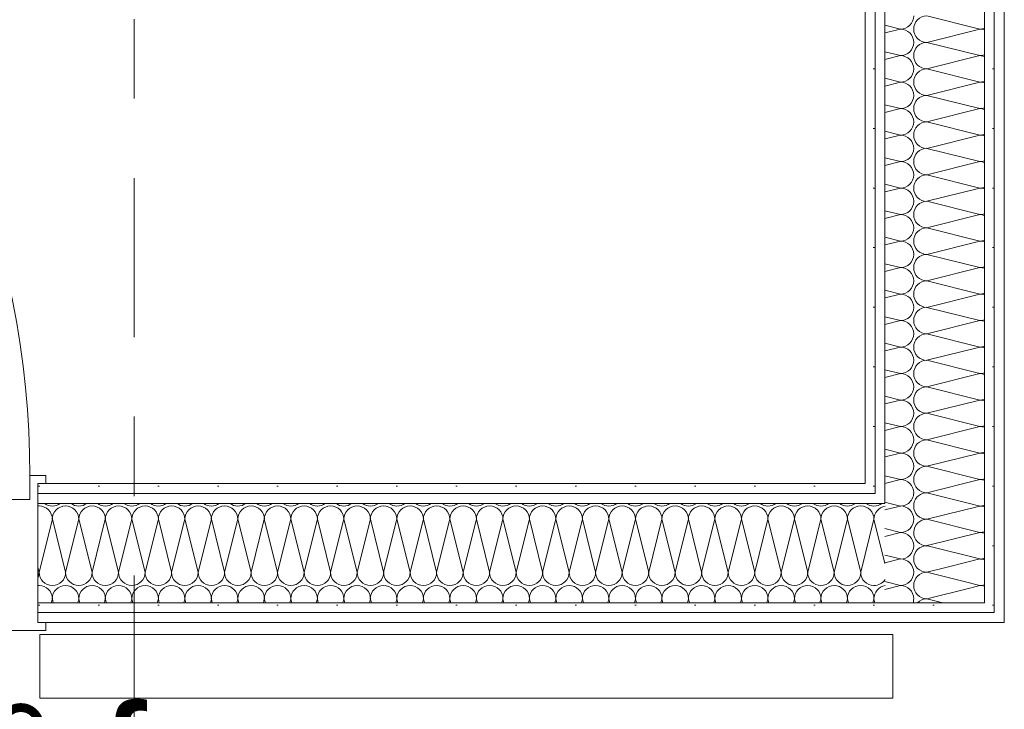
# Model space of a CAD drawing. Header units: metres. Extents: x -167 to 338, y -186 to 508.
# Tile 74 of 256: x 42.608 to 43.846, y 38.923 to 39.791. Entities that reach past the tile are written whole.
import ezdxf
from ezdxf.enums import TextEntityAlignment as Align

# ---------------------------------------------------------------- set-up
doc = ezdxf.new("R2010")
doc.units = ezdxf.units.M
doc.header["$MEASUREMENT"] = 0
doc.linetypes.add('Raster', pattern=[0.4, 0.2, -0.1, 0, -0.1])
for name, color, linetype in [('10 Wand außen', 7, 'Continuous'), ('50 Staffage', 7, 'Continuous'), ('90 Achsraster', 7, 'Continuous'), ('94 Genehmigungsplanung Bemaßung', 7, 'Continuous')]:
    doc.layers.add(name, color=color, linetype=linetype)
doc.styles.add('ERSTELLTER_STIL_1', font='arial.ttf')
doc.styles.add('ERSTELLTER_STIL_2', font='arial.ttf')
doc.dimstyles.new('ERSTELLTER_STIL__1', dxfattribs={"dimtxt": 0.25, "dimasz": 0.19, "dimexe": 0.18, "dimexo": 0.1, "dimgap": 0, "dimtad": 1, "dimtih": 1, "dimtoh": 1, "dimzin": 0, "dimdsep": 46, "dimtxsty": 'ERSTELLTER_STIL_1', "dimblk": 'ARROWHEAD_6', "dimblk1": 'ARROWHEAD_6', "dimblk2": 'ARROWHEAD_6', "dimcen": 0.09, "dimclrd": 7, "dimclre": 7, "dimclrt": 7, "dimazin": 0, "dimtfac": 1, "dimtdec": 4, "dimtmove": 0, "dimatfit": 3, "dimfxl": 1, "dimtolj": 1, "dimtzin": 0, "dimarcsym": 0})
pattern_1 = [(0, (27236.132094, 33357.27905), (0, 0.075), [0, -0.075])]

# ---------------------------------------------------------------- blocks, each defined once
blk = doc.blocks.new('*X87', base_point=(27236.1321, 33357.279))
at = {"layer": '10 Wand außen', "color": 8, "linetype": 'Continuous', "lineweight": 18}
for p, q in [((43.7026, 39.1758), (43.696, 39.1742)), ((43.7154, 39.1457), (43.696, 39.1506)), ((43.7154, 39.1457), (43.696, 39.1409)), ((43.7492, 39.1292), (43.7488, 39.129)), ((43.7496, 39.1288), (43.7488, 39.129)), ((43.7154, 39.1124), (43.696, 39.1172)), ((43.7154, 39.1124), (43.696, 39.1075)), ((43.7759, 39.1025), (43.7488, 39.0957)), ((43.794, 39.0844), (43.7488, 39.0957)), ((43.7154, 39.079), (43.696, 39.0839)), ((43.7154, 39.079), (43.696, 39.0742)), ((43.8026, 39.0758), (43.7488, 39.0624)), ((43.7688, 39.0574), (43.7488, 39.0624))]:
    blk.add_line(p, q, dxfattribs=at)
for centre, start, end in [((43.7154, 39.1624), 270, 316.4583), ((43.7154, 39.129), 0, 90), ((43.7488, 39.1457), 177.9732, 180), ((43.7488, 39.1457), 180, 270), ((43.7154, 39.129), 270, 0), ((43.7488, 39.1124), 90, 180), ((43.7154, 39.0957), 0, 90), ((43.7488, 39.1124), 180, 270), ((43.7154, 39.0957), 270, 0), ((43.7488, 39.079), 90, 180), ((43.7154, 39.0624), 0, 90), ((43.7488, 39.079), 180, 270), ((43.7154, 39.0624), 342.5002, 0), ((43.7488, 39.0457), 90, 135.6293)]:
    blk.add_arc(centre, 0.0167, start, end, dxfattribs=at)
blk = doc.blocks.new('*X88', base_point=(27236.1321, 33357.279))
at = {"layer": '10 Wand außen', "color": 8, "linetype": 'Continuous', "lineweight": 18}
for p, q in [((43.7154, 39.179), (43.7021, 39.1824)), ((43.8154, 39.179), (43.8021, 39.1824)), ((43.7154, 39.179), (43.7026, 39.1758)), ((43.8154, 39.179), (43.7488, 39.1624)), ((43.8154, 39.1457), (43.7488, 39.1624)), ((43.8154, 39.1457), (43.7492, 39.1292)), ((43.8154, 39.1124), (43.7496, 39.1288)), ((43.8154, 39.1124), (43.7759, 39.1025)), ((43.8154, 39.079), (43.794, 39.0844)), ((43.8154, 39.079), (43.8026, 39.0758))]:
    blk.add_line(p, q, dxfattribs=at)
for centre, start, end in [((43.7154, 39.1957), 270, 306.8028), ((43.7488, 39.179), 168.5041, 180), ((43.7154, 39.1624), 0, 90), ((43.7488, 39.179), 180, 270), ((43.8154, 39.1957), 270, 289.6756), ((43.8154, 39.1624), 70.3244, 90), ((43.7154, 39.1624), 316.4583, 0), ((43.7488, 39.1457), 90, 177.9732), ((43.8154, 39.1624), 270, 289.6756), ((43.8154, 39.129), 70.3244, 90), ((43.8154, 39.129), 270, 289.6756), ((43.8154, 39.0957), 70.3244, 90), ((43.8154, 39.0957), 270, 289.6756), ((43.8154, 39.0624), 70.3244, 90)]:
    blk.add_arc(centre, 0.0167, start, end, dxfattribs=at)
blk = doc.blocks.new('*X89', base_point=(27236.1321, 33357.279))
at = {"layer": '10 Wand außen', "color": 8, "linetype": 'Continuous', "lineweight": 18}
for p, q in [((43.8154, 39.779), (43.7488, 39.7957)), ((43.7154, 39.779), (43.696, 39.7839)), ((43.7154, 39.779), (43.696, 39.7742)), ((43.8154, 39.779), (43.7488, 39.7624)), ((43.7154, 39.7457), (43.696, 39.7506)), ((43.8154, 39.7457), (43.7488, 39.7624)), ((43.7154, 39.7457), (43.696, 39.7409)), ((43.8154, 39.7457), (43.7488, 39.729)), ((43.8154, 39.7124), (43.7488, 39.729)), ((43.7154, 39.7124), (43.696, 39.7172)), ((43.7154, 39.7124), (43.696, 39.7075)), ((43.8154, 39.7124), (43.7488, 39.6957)), ((43.8154, 39.679), (43.7488, 39.6957)), ((43.7154, 39.679), (43.696, 39.6839)), ((43.7154, 39.679), (43.696, 39.6742)), ((43.8154, 39.679), (43.7488, 39.6624)), ((43.8154, 39.6457), (43.7488, 39.6624)), ((43.7154, 39.6457), (43.696, 39.6506)), ((43.7154, 39.6457), (43.696, 39.6409)), ((43.8154, 39.6457), (43.7488, 39.629)), ((43.8154, 39.6124), (43.7488, 39.629)), ((43.7154, 39.6124), (43.696, 39.6172)), ((43.7154, 39.6124), (43.696, 39.6075)), ((43.8154, 39.6124), (43.7488, 39.5957)), ((43.8154, 39.579), (43.7488, 39.5957)), ((43.7154, 39.579), (43.696, 39.5839)), ((43.7154, 39.579), (43.696, 39.5742)), ((43.8154, 39.579), (43.7488, 39.5624)), ((43.8154, 39.5457), (43.7488, 39.5624)), ((43.7154, 39.5457), (43.696, 39.5506)), ((43.7154, 39.5457), (43.696, 39.5409)), ((43.8154, 39.5457), (43.7488, 39.529)), ((43.8154, 39.5124), (43.7488, 39.529)), ((43.7154, 39.5124), (43.696, 39.5172)), ((43.7154, 39.5124), (43.696, 39.5075)), ((43.8154, 39.5124), (43.7488, 39.4957)), ((43.8154, 39.479), (43.7488, 39.4957)), ((43.7154, 39.479), (43.696, 39.4839)), ((43.7154, 39.479), (43.696, 39.4742)), ((43.8154, 39.479), (43.7488, 39.4624)), ((43.8154, 39.4457), (43.7488, 39.4624)), ((43.7154, 39.4457), (43.696, 39.4506)), ((43.7154, 39.4457), (43.696, 39.4409)), ((43.8154, 39.4457), (43.7488, 39.429)), ((43.8154, 39.4124), (43.7488, 39.429)), ((43.7154, 39.4124), (43.696, 39.4172)), ((43.7154, 39.4124), (43.696, 39.4075)), ((43.8154, 39.4124), (43.7488, 39.3957)), ((43.8154, 39.379), (43.7488, 39.3957)), ((43.7154, 39.379), (43.696, 39.3839)), ((43.7154, 39.379), (43.696, 39.3742)), ((43.8154, 39.379), (43.7488, 39.3624)), ((43.8154, 39.3457), (43.7488, 39.3624)), ((43.7154, 39.3457), (43.696, 39.3506)), ((43.7154, 39.3457), (43.696, 39.3409)), ((43.8154, 39.3457), (43.7488, 39.329)), ((43.7154, 39.3124), (43.696, 39.3172)), ((43.8154, 39.3124), (43.7488, 39.329)), ((43.7154, 39.3124), (43.696, 39.3075)), ((43.8154, 39.3124), (43.7488, 39.2957)), ((43.8154, 39.279), (43.7488, 39.2957)), ((43.7154, 39.279), (43.696, 39.2839)), ((43.7154, 39.279), (43.696, 39.2742)), ((43.8154, 39.279), (43.7488, 39.2624)), ((43.8154, 39.2457), (43.7488, 39.2624)), ((43.7154, 39.2457), (43.696, 39.2506)), ((43.7154, 39.2457), (43.696, 39.2409)), ((43.8154, 39.2457), (43.7488, 39.229)), ((43.8154, 39.2124), (43.7488, 39.229)), ((43.7154, 39.2124), (43.696, 39.2172)), ((43.7154, 39.2124), (43.696, 39.2075)), ((43.8154, 39.2124), (43.7488, 39.1957)), ((43.8021, 39.1824), (43.7488, 39.1957)), ((43.7021, 39.1824), (43.696, 39.1839))]:
    blk.add_line(p, q, dxfattribs=at)
for centre, start, end in [((43.7154, 39.7957), 270, 0), ((43.7488, 39.779), 90, 180), ((43.7154, 39.7624), 0, 90), ((43.7488, 39.779), 180, 270), ((43.8154, 39.7957), 270, 289.6756), ((43.8154, 39.7624), 70.3244, 90), ((43.7154, 39.7624), 270, 0), ((43.7488, 39.7457), 90, 180), ((43.7154, 39.729), 0, 90), ((43.7488, 39.7457), 180, 270), ((43.8154, 39.7624), 270, 289.6756), ((43.8154, 39.729), 70.3244, 90), ((43.7154, 39.729), 270, 0), ((43.7488, 39.7124), 90, 180), ((43.8154, 39.729), 270, 289.6756), ((43.7154, 39.6957), 0, 90), ((43.7488, 39.7124), 180, 270), ((43.8154, 39.6957), 70.3244, 90), ((43.7154, 39.6957), 270, 0), ((43.7488, 39.679), 90, 180), ((43.7154, 39.6624), 0, 90), ((43.7488, 39.679), 180, 270), ((43.8154, 39.6957), 270, 289.6756), ((43.8154, 39.6624), 70.3244, 90), ((43.7154, 39.6624), 270, 0), ((43.7488, 39.6457), 90, 180), ((43.7154, 39.629), 0, 90), ((43.7488, 39.6457), 180, 270), ((43.8154, 39.6624), 270, 289.6756), ((43.8154, 39.629), 70.3244, 90), ((43.7154, 39.629), 270, 0), ((43.7488, 39.6124), 90, 180), ((43.7154, 39.5957), 0, 90), ((43.7488, 39.6124), 180, 270), ((43.8154, 39.629), 270, 289.6756), ((43.8154, 39.5957), 70.3244, 90), ((43.7154, 39.5957), 270, 0), ((43.7488, 39.579), 90, 180), ((43.7154, 39.5624), 0, 90), ((43.7488, 39.579), 180, 270), ((43.8154, 39.5957), 270, 289.6756), ((43.8154, 39.5624), 70.3244, 90), ((43.7154, 39.5624), 270, 0), ((43.7488, 39.5457), 90, 180), ((43.7154, 39.529), 0, 90), ((43.7488, 39.5457), 180, 270), ((43.8154, 39.5624), 270, 289.6756), ((43.8154, 39.529), 70.3244, 90), ((43.7154, 39.529), 270, 0), ((43.7488, 39.5124), 90, 180), ((43.7154, 39.4957), 0, 90), ((43.7488, 39.5124), 180, 270), ((43.8154, 39.529), 270, 289.6756), ((43.8154, 39.4957), 70.3244, 90), ((43.7154, 39.4957), 270, 0), ((43.7488, 39.479), 90, 180), ((43.7154, 39.4624), 0, 90), ((43.7488, 39.479), 180, 270), ((43.8154, 39.4957), 270, 289.6756), ((43.8154, 39.4624), 70.3244, 90), ((43.7154, 39.4624), 270, 0), ((43.7488, 39.4457), 90, 180), ((43.7154, 39.429), 0, 90), ((43.7488, 39.4457), 180, 270), ((43.8154, 39.4624), 270, 289.6756), ((43.8154, 39.429), 70.3244, 90), ((43.7154, 39.429), 270, 0), ((43.7488, 39.4124), 90, 180), ((43.7154, 39.3957), 0, 90), ((43.7488, 39.4124), 180, 270), ((43.8154, 39.429), 270, 289.6756), ((43.8154, 39.3957), 70.3244, 90), ((43.7154, 39.3957), 270, 0), ((43.7488, 39.379), 90, 180), ((43.7154, 39.3624), 0, 90), ((43.7488, 39.379), 180, 270), ((43.8154, 39.3957), 270, 289.6756), ((43.8154, 39.3624), 70.3244, 90), ((43.7154, 39.3624), 270, 0), ((43.7488, 39.3457), 90, 180), ((43.7154, 39.329), 0, 90), ((43.7488, 39.3457), 180, 270), ((43.8154, 39.3624), 270, 289.6756), ((43.8154, 39.329), 70.3244, 90), ((43.7154, 39.329), 270, 0), ((43.7488, 39.3124), 90, 180), ((43.7154, 39.2957), 0, 90), ((43.7488, 39.3124), 180, 270), ((43.8154, 39.329), 270, 289.6756), ((43.8154, 39.2957), 70.3244, 90), ((43.7154, 39.2957), 270, 0), ((43.7488, 39.279), 90, 180), ((43.8154, 39.2957), 270, 289.6756), ((43.7154, 39.2624), 0, 90), ((43.7488, 39.279), 180, 270), ((43.8154, 39.2624), 70.3244, 90), ((43.7154, 39.2624), 270, 0), ((43.7488, 39.2457), 90, 180), ((43.7154, 39.229), 0, 90), ((43.7488, 39.2457), 180, 270), ((43.8154, 39.2624), 270, 289.6756), ((43.8154, 39.229), 70.3244, 90), ((43.7154, 39.229), 270, 0), ((43.7488, 39.2124), 90, 180), ((43.7154, 39.1957), 0, 90), ((43.7488, 39.2124), 180, 270), ((43.8154, 39.229), 270, 289.6756), ((43.8154, 39.1957), 70.3244, 90), ((43.7154, 39.1957), 306.8028, 0), ((43.7488, 39.179), 90, 168.5041)]:
    blk.add_arc(centre, 0.0167, start, end, dxfattribs=at)
blk = doc.blocks.new('*X91', base_point=(27236.1321, 33357.279))
at = {"layer": '10 Wand außen', "color": 8, "linetype": 'Continuous', "lineweight": 18}
for p, q in [((42.6321, 39.0957), (42.6488, 39.1624)), ((42.6654, 39.0957), (42.6488, 39.1624)), ((42.6654, 39.0957), (42.6821, 39.1624)), ((42.6988, 39.0957), (42.6821, 39.1624)), ((42.6988, 39.0957), (42.7154, 39.1624)), ((42.7321, 39.0957), (42.7154, 39.1624)), ((42.7321, 39.0957), (42.7488, 39.1624)), ((42.7654, 39.0957), (42.7488, 39.1624)), ((42.7654, 39.0957), (42.7821, 39.1624)), ((42.7988, 39.0957), (42.7821, 39.1624)), ((42.7988, 39.0957), (42.8154, 39.1624)), ((42.8321, 39.0957), (42.8154, 39.1624)), ((42.8321, 39.0957), (42.8488, 39.1624)), ((42.8654, 39.0957), (42.8488, 39.1624)), ((42.8654, 39.0957), (42.8821, 39.1624)), ((42.8988, 39.0957), (42.8821, 39.1624)), ((42.8988, 39.0957), (42.9154, 39.1624)), ((42.9321, 39.0957), (42.9154, 39.1624)), ((42.9321, 39.0957), (42.9488, 39.1624)), ((42.9654, 39.0957), (42.9488, 39.1624)), ((42.9654, 39.0957), (42.9821, 39.1624)), ((42.9988, 39.0957), (42.9821, 39.1624)), ((42.9988, 39.0957), (43.0154, 39.1624)), ((43.0321, 39.0957), (43.0154, 39.1624)), ((43.0321, 39.0957), (43.0488, 39.1624)), ((43.0654, 39.0957), (43.0488, 39.1624)), ((43.0654, 39.0957), (43.0821, 39.1624)), ((43.0988, 39.0957), (43.0821, 39.1624)), ((43.0988, 39.0957), (43.1154, 39.1624)), ((43.1321, 39.0957), (43.1154, 39.1624)), ((43.1321, 39.0957), (43.1488, 39.1624)), ((43.1654, 39.0957), (43.1488, 39.1624)), ((43.1654, 39.0957), (43.1821, 39.1624)), ((43.1988, 39.0957), (43.1821, 39.1624)), ((43.1988, 39.0957), (43.2154, 39.1624)), ((43.2321, 39.0957), (43.2154, 39.1624)), ((43.2321, 39.0957), (43.2488, 39.1624)), ((43.2654, 39.0957), (43.2488, 39.1624)), ((43.2654, 39.0957), (43.2821, 39.1624)), ((43.2988, 39.0957), (43.2821, 39.1624)), ((43.2988, 39.0957), (43.3154, 39.1624)), ((43.3321, 39.0957), (43.3154, 39.1624)), ((43.3321, 39.0957), (43.3488, 39.1624)), ((43.3654, 39.0957), (43.3488, 39.1624)), ((43.3654, 39.0957), (43.3821, 39.1624)), ((43.3988, 39.0957), (43.3821, 39.1624)), ((43.3988, 39.0957), (43.4154, 39.1624)), ((43.4321, 39.0957), (43.4154, 39.1624)), ((43.4321, 39.0957), (43.4488, 39.1624)), ((43.4654, 39.0957), (43.4488, 39.1624)), ((43.4654, 39.0957), (43.4821, 39.1624)), ((43.4988, 39.0957), (43.4821, 39.1624)), ((43.4988, 39.0957), (43.5154, 39.1624)), ((43.5321, 39.0957), (43.5154, 39.1624)), ((43.5321, 39.0957), (43.5488, 39.1624)), ((43.5654, 39.0957), (43.5488, 39.1624)), ((43.5654, 39.0957), (43.5821, 39.1624)), ((43.5988, 39.0957), (43.5821, 39.1624)), ((43.5988, 39.0957), (43.6154, 39.1624)), ((43.6321, 39.0957), (43.6154, 39.1624)), ((43.6321, 39.0957), (43.6488, 39.1624)), ((43.6654, 39.0957), (43.6488, 39.1624)), ((43.6654, 39.0957), (43.6821, 39.1624)), ((43.696, 39.1066), (43.6821, 39.1624)), ((42.6321, 39.0957), (42.6306, 39.1016)), ((42.6475, 39.0574), (42.6488, 39.0624)), ((42.65, 39.0574), (42.6488, 39.0624)), ((42.6808, 39.0574), (42.6821, 39.0624)), ((42.6833, 39.0574), (42.6821, 39.0624)), ((42.7142, 39.0574), (42.7154, 39.0624)), ((42.7167, 39.0574), (42.7154, 39.0624)), ((42.7475, 39.0574), (42.7488, 39.0624)), ((42.75, 39.0574), (42.7488, 39.0624)), ((42.7808, 39.0574), (42.7821, 39.0624)), ((42.7833, 39.0574), (42.7821, 39.0624)), ((42.8142, 39.0574), (42.8154, 39.0624)), ((42.8167, 39.0574), (42.8154, 39.0624)), ((42.8475, 39.0574), (42.8488, 39.0624)), ((42.85, 39.0574), (42.8488, 39.0624)), ((42.8808, 39.0574), (42.8821, 39.0624)), ((42.8833, 39.0574), (42.8821, 39.0624)), ((42.9142, 39.0574), (42.9154, 39.0624)), ((42.9167, 39.0574), (42.9154, 39.0624)), ((42.9475, 39.0574), (42.9488, 39.0624)), ((42.95, 39.0574), (42.9488, 39.0624)), ((42.9808, 39.0574), (42.9821, 39.0624)), ((42.9833, 39.0574), (42.9821, 39.0624)), ((43.0142, 39.0574), (43.0154, 39.0624)), ((43.0167, 39.0574), (43.0154, 39.0624)), ((43.0475, 39.0574), (43.0488, 39.0624)), ((43.05, 39.0574), (43.0488, 39.0624)), ((43.0808, 39.0574), (43.0821, 39.0624)), ((43.0833, 39.0574), (43.0821, 39.0624)), ((43.1142, 39.0574), (43.1154, 39.0624)), ((43.1167, 39.0574), (43.1154, 39.0624)), ((43.1475, 39.0574), (43.1488, 39.0624)), ((43.15, 39.0574), (43.1488, 39.0624)), ((43.1808, 39.0574), (43.1821, 39.0624)), ((43.1833, 39.0574), (43.1821, 39.0624)), ((43.2142, 39.0574), (43.2154, 39.0624)), ((43.2167, 39.0574), (43.2154, 39.0624)), ((43.2475, 39.0574), (43.2488, 39.0624)), ((43.25, 39.0574), (43.2488, 39.0624)), ((43.2808, 39.0574), (43.2821, 39.0624)), ((43.2833, 39.0574), (43.2821, 39.0624)), ((43.3142, 39.0574), (43.3154, 39.0624)), ((43.3167, 39.0574), (43.3154, 39.0624)), ((43.3475, 39.0574), (43.3488, 39.0624)), ((43.35, 39.0574), (43.3488, 39.0624)), ((43.3808, 39.0574), (43.3821, 39.0624)), ((43.3833, 39.0574), (43.3821, 39.0624)), ((43.4142, 39.0574), (43.4154, 39.0624)), ((43.4167, 39.0574), (43.4154, 39.0624)), ((43.4475, 39.0574), (43.4488, 39.0624)), ((43.45, 39.0574), (43.4488, 39.0624)), ((43.4808, 39.0574), (43.4821, 39.0624)), ((43.4833, 39.0574), (43.4821, 39.0624)), ((43.5142, 39.0574), (43.5154, 39.0624)), ((43.5167, 39.0574), (43.5154, 39.0624)), ((43.5475, 39.0574), (43.5488, 39.0624)), ((43.55, 39.0574), (43.5488, 39.0624)), ((43.5808, 39.0574), (43.5821, 39.0624)), ((43.5833, 39.0574), (43.5821, 39.0624)), ((43.6142, 39.0574), (43.6154, 39.0624)), ((43.6167, 39.0574), (43.6154, 39.0624)), ((43.6475, 39.0574), (43.6488, 39.0624)), ((43.65, 39.0574), (43.6488, 39.0624)), ((43.6808, 39.0574), (43.6821, 39.0624)), ((43.6833, 39.0574), (43.6821, 39.0624))]:
    blk.add_line(p, q, dxfattribs=at)
for centre, start, end in [((42.6488, 39.1957), 233.1975, 270), ((42.6488, 39.1957), 270, 306.8025), ((42.6821, 39.1957), 233.1975, 270), ((42.6821, 39.1957), 270, 306.8025), ((42.7154, 39.1957), 233.1975, 270), ((42.7154, 39.1957), 270, 306.8025), ((42.7488, 39.1957), 233.1975, 270), ((42.7488, 39.1957), 270, 306.8025), ((42.7821, 39.1957), 233.1975, 270), ((42.7821, 39.1957), 270, 306.8025), ((42.8154, 39.1957), 233.1975, 270), ((42.8154, 39.1957), 270, 306.8025), ((42.8488, 39.1957), 233.1975, 270), ((42.8488, 39.1957), 270, 306.8025), ((42.8821, 39.1957), 233.1975, 270), ((42.8821, 39.1957), 270, 306.8025), ((42.9154, 39.1957), 233.1975, 270), ((42.9154, 39.1957), 270, 306.8025), ((42.9488, 39.1957), 233.1975, 270), ((42.9488, 39.1957), 270, 306.8025), ((42.9821, 39.1957), 233.1975, 270), ((42.9821, 39.1957), 270, 306.8025), ((43.0154, 39.1957), 233.1975, 270), ((43.0154, 39.1957), 270, 306.8025), ((43.0488, 39.1957), 233.1975, 270), ((43.0488, 39.1957), 270, 306.8025), ((43.0821, 39.1957), 233.1975, 270), ((43.0821, 39.1957), 270, 306.8025), ((43.1154, 39.1957), 233.1975, 270), ((43.1154, 39.1957), 270, 306.8025), ((43.1488, 39.1957), 233.1975, 270), ((43.1488, 39.1957), 270, 306.8025), ((43.1821, 39.1957), 233.1975, 270), ((43.1821, 39.1957), 270, 306.8025), ((43.2154, 39.1957), 233.1975, 270), ((43.2154, 39.1957), 270, 306.8025), ((43.2488, 39.1957), 233.1975, 270), ((43.2488, 39.1957), 270, 306.8025), ((43.2821, 39.1957), 233.1975, 270), ((43.2821, 39.1957), 270, 306.8025), ((43.3154, 39.1957), 233.1975, 270), ((43.3154, 39.1957), 270, 306.8025), ((43.3488, 39.1957), 233.1975, 270), ((43.3488, 39.1957), 270, 306.8025), ((43.3821, 39.1957), 233.1975, 270), ((43.3821, 39.1957), 270, 306.8025), ((43.4154, 39.1957), 233.1975, 270), ((43.4154, 39.1957), 270, 306.8025), ((43.4488, 39.1957), 233.1975, 270), ((43.4488, 39.1957), 270, 306.8025), ((43.4821, 39.1957), 233.1975, 270), ((43.4821, 39.1957), 270, 306.8025), ((43.5154, 39.1957), 233.1975, 270), ((43.5154, 39.1957), 270, 306.8025), ((43.5488, 39.1957), 233.1975, 270), ((43.5488, 39.1957), 270, 306.8025), ((43.5821, 39.1957), 233.1975, 270), ((43.5821, 39.1957), 270, 306.8025), ((43.6154, 39.1957), 233.1975, 270), ((43.6154, 39.1957), 270, 306.8025), ((43.6488, 39.1957), 233.1975, 270), ((43.6488, 39.1957), 270, 306.8025), ((43.6821, 39.1957), 233.1975, 270), ((43.6821, 39.1957), 270, 306.8025), ((42.6321, 39.1624), 90, 95.0208), ((42.6321, 39.1624), 0, 90), ((42.6654, 39.1624), 90, 180), ((42.6654, 39.1624), 0, 90), ((42.6988, 39.1624), 90, 180), ((42.6988, 39.1624), 0, 90), ((42.7321, 39.1624), 90, 180), ((42.7321, 39.1624), 0, 90), ((42.7654, 39.1624), 90, 180), ((42.7654, 39.1624), 0, 90), ((42.7988, 39.1624), 90, 180), ((42.7988, 39.1624), 0, 90), ((42.8321, 39.1624), 90, 180), ((42.8321, 39.1624), 0, 90), ((42.8654, 39.1624), 90, 180), ((42.8654, 39.1624), 0, 90), ((42.8988, 39.1624), 90, 180), ((42.8988, 39.1624), 0, 90), ((42.9321, 39.1624), 90, 180), ((42.9321, 39.1624), 0, 90), ((42.9654, 39.1624), 90, 180), ((42.9654, 39.1624), 0, 90), ((42.9988, 39.1624), 90, 180), ((42.9988, 39.1624), 0, 90), ((43.0321, 39.1624), 90, 180), ((43.0321, 39.1624), 0, 90), ((43.0654, 39.1624), 90, 180), ((43.0654, 39.1624), 0, 90), ((43.0988, 39.1624), 90, 180), ((43.0988, 39.1624), 0, 90), ((43.1321, 39.1624), 90, 180), ((43.1321, 39.1624), 0, 90), ((43.1654, 39.1624), 90, 180), ((43.1654, 39.1624), 0, 90), ((43.1988, 39.1624), 90, 180), ((43.1988, 39.1624), 0, 90), ((43.2321, 39.1624), 90, 180), ((43.2321, 39.1624), 0, 90), ((43.2654, 39.1624), 90, 180), ((43.2654, 39.1624), 0, 90), ((43.2988, 39.1624), 90, 180), ((43.2988, 39.1624), 0, 90), ((43.3321, 39.1624), 90, 180), ((43.3321, 39.1624), 0, 90), ((43.3654, 39.1624), 90, 180), ((43.3654, 39.1624), 0, 90), ((43.3988, 39.1624), 90, 180), ((43.3988, 39.1624), 0, 90), ((43.4321, 39.1624), 90, 180), ((43.4321, 39.1624), 0, 90), ((43.4654, 39.1624), 90, 180), ((43.4654, 39.1624), 0, 90), ((43.4988, 39.1624), 90, 180), ((43.4988, 39.1624), 0, 90), ((43.5321, 39.1624), 90, 180), ((43.5321, 39.1624), 0, 90), ((43.5654, 39.1624), 90, 180), ((43.5654, 39.1624), 0, 90), ((43.5988, 39.1624), 90, 180), ((43.5988, 39.1624), 0, 90), ((43.6321, 39.1624), 90, 180), ((43.6321, 39.1624), 0, 90), ((43.6654, 39.1624), 90, 180), ((43.6654, 39.1624), 0, 90), ((43.6988, 39.1624), 99.3988, 180), ((42.6154, 39.0957), 335.8507, 0), ((42.6488, 39.0957), 180, 270), ((42.6488, 39.0957), 270, 0), ((42.6821, 39.0957), 180, 270), ((42.6821, 39.0957), 270, 0), ((42.7154, 39.0957), 180, 270), ((42.7154, 39.0957), 270, 0), ((42.7488, 39.0957), 180, 270), ((42.7488, 39.0957), 270, 0), ((42.7821, 39.0957), 180, 270), ((42.7821, 39.0957), 270, 0), ((42.8154, 39.0957), 180, 270), ((42.8154, 39.0957), 270, 0), ((42.8488, 39.0957), 180, 270), ((42.8488, 39.0957), 270, 0), ((42.8821, 39.0957), 180, 270), ((42.8821, 39.0957), 270, 0), ((42.9154, 39.0957), 180, 270), ((42.9154, 39.0957), 270, 0), ((42.9488, 39.0957), 180, 270), ((42.9488, 39.0957), 270, 0), ((42.9821, 39.0957), 180, 270), ((42.9821, 39.0957), 270, 0), ((43.0154, 39.0957), 180, 270), ((43.0154, 39.0957), 270, 0), ((43.0488, 39.0957), 180, 270), ((43.0488, 39.0957), 270, 0), ((43.0821, 39.0957), 180, 270), ((43.0821, 39.0957), 270, 0), ((43.1154, 39.0957), 180, 270), ((43.1154, 39.0957), 270, 0), ((43.1488, 39.0957), 180, 270), ((43.1488, 39.0957), 270, 0), ((43.1821, 39.0957), 180, 270), ((43.1821, 39.0957), 270, 0), ((43.2154, 39.0957), 180, 270), ((43.2154, 39.0957), 270, 0), ((43.2488, 39.0957), 180, 270), ((43.2488, 39.0957), 270, 0), ((43.2821, 39.0957), 180, 270), ((43.2821, 39.0957), 270, 0), ((43.3154, 39.0957), 180, 270), ((43.3154, 39.0957), 270, 0), ((43.3488, 39.0957), 180, 270), ((43.3488, 39.0957), 270, 0), ((43.3821, 39.0957), 180, 270), ((43.3821, 39.0957), 270, 0), ((43.4154, 39.0957), 180, 270), ((43.4154, 39.0957), 270, 0), ((43.4488, 39.0957), 180, 270), ((43.4488, 39.0957), 270, 0), ((43.4821, 39.0957), 180, 270), ((43.4821, 39.0957), 270, 0), ((43.5154, 39.0957), 180, 270), ((43.5154, 39.0957), 270, 0), ((43.5488, 39.0957), 180, 270), ((43.5488, 39.0957), 270, 0), ((43.5821, 39.0957), 180, 270), ((43.5821, 39.0957), 270, 0), ((43.6154, 39.0957), 180, 270), ((43.6154, 39.0957), 270, 0), ((43.6488, 39.0957), 180, 270), ((43.6488, 39.0957), 270, 0), ((43.6821, 39.0957), 180, 270), ((43.6821, 39.0957), 270, 326.7927), ((42.6321, 39.0624), 90, 95.0208), ((42.6321, 39.0624), 0, 90), ((42.6654, 39.0624), 90, 180), ((42.6654, 39.0624), 0, 90), ((42.6988, 39.0624), 90, 180), ((42.6988, 39.0624), 0, 90), ((42.7321, 39.0624), 90, 180), ((42.7321, 39.0624), 0, 90), ((42.7654, 39.0624), 90, 180), ((42.7654, 39.0624), 0, 90), ((42.7988, 39.0624), 90, 180), ((42.7988, 39.0624), 0, 90), ((42.8321, 39.0624), 90, 180), ((42.8321, 39.0624), 0, 90), ((42.8654, 39.0624), 90, 180), ((42.8654, 39.0624), 0, 90), ((42.8988, 39.0624), 90, 180), ((42.8988, 39.0624), 0, 90), ((42.9321, 39.0624), 90, 180), ((42.9321, 39.0624), 0, 90), ((42.9654, 39.0624), 90, 180), ((42.9654, 39.0624), 0, 90), ((42.9988, 39.0624), 90, 180), ((42.9988, 39.0624), 0, 90), ((43.0321, 39.0624), 90, 180), ((43.0321, 39.0624), 0, 90), ((43.0654, 39.0624), 90, 180), ((43.0654, 39.0624), 0, 90), ((43.0988, 39.0624), 90, 180), ((43.0988, 39.0624), 0, 90), ((43.1321, 39.0624), 90, 180), ((43.1321, 39.0624), 0, 90), ((43.1654, 39.0624), 90, 180), ((43.1654, 39.0624), 0, 90), ((43.1988, 39.0624), 90, 180), ((43.1988, 39.0624), 0, 90), ((43.2321, 39.0624), 90, 180), ((43.2321, 39.0624), 0, 90), ((43.2654, 39.0624), 90, 180), ((43.2654, 39.0624), 0, 90), ((43.2988, 39.0624), 90, 180), ((43.2988, 39.0624), 0, 90), ((43.3321, 39.0624), 90, 180), ((43.3321, 39.0624), 0, 90), ((43.3654, 39.0624), 90, 180), ((43.3654, 39.0624), 0, 90), ((43.3988, 39.0624), 90, 180), ((43.3988, 39.0624), 0, 90), ((43.4321, 39.0624), 90, 180), ((43.4321, 39.0624), 0, 90), ((43.4654, 39.0624), 90, 180), ((43.4654, 39.0624), 0, 90), ((43.4988, 39.0624), 90, 180), ((43.4988, 39.0624), 0, 90), ((43.5321, 39.0624), 90, 180), ((43.5321, 39.0624), 0, 90), ((43.5654, 39.0624), 90, 180), ((43.5654, 39.0624), 0, 90), ((43.5988, 39.0624), 90, 180), ((43.5988, 39.0624), 0, 90), ((43.6321, 39.0624), 90, 180), ((43.6321, 39.0624), 0, 90), ((43.6654, 39.0624), 90, 180), ((43.6654, 39.0624), 0, 90), ((43.6988, 39.0624), 99.3988, 180)]:
    blk.add_arc(centre, 0.0167, start, end, dxfattribs=at)
blk = doc.blocks.new('Zargentür 1-Fl 27_8')
at = {"layer": '10 Wand außen', "color": 7, "linetype": 'Continuous', "lineweight": 18}
for p, q in [((-0.5575, 0.01), (-0.5775, 0.01)), ((-0.5775, 0.01), (-0.5775, 0)), ((-0.5575, -0.02), (-0.5575, 0.01)), ((-0.5775, 0), (-0.5675, 0)), ((-0.5675, 0), (-0.5675, -0.175)), ((-0.5275, -0.02), (-0.5575, -0.02)), ((-0.5675, -0.175), (-0.5775, -0.175)), ((-0.5775, -0.175), (-0.5775, -0.185)), ((-0.5775, -0.185), (-0.5275, -0.185))]:
    blk.add_line(p, q, dxfattribs=at)
at = {"layer": '10 Wand außen', "color": 7, "linetype": 'Continuous', "lineweight": 13}
for p, q in [((-0.5675, 0), (-0.5675, -0.0125)), ((-0.5675, 0), (-0.5675, -0.0125)), ((-0.5675, -0.0125), (-0.5675, -0.025)), ((-0.5675, -0.0125), (-0.5675, -0.025)), ((-0.5675, -0.025), (-0.5675, -0.15)), ((-0.5675, -0.025), (-0.5675, -0.15)), ((-0.5675, -0.15), (-0.5675, -0.1625)), ((-0.5675, -0.15), (-0.5675, -0.1625)), ((-0.5675, -0.1625), (-0.5675, -0.175)), ((-0.5675, -0.1625), (-0.5675, -0.175))]:
    blk.add_line(p, q, dxfattribs=at)
blk.add_arc((0.5575, 0.01), 1.115, 5, 180, dxfattribs=at)
blk = doc.blocks.new('T Marker 27_12')
at = {"layer": '10 Wand außen', "color": 7, "lineweight": 13, "insert": (0.7069, 0.2557), "char_height": 0.15, "attachment_point": 7, "rotation": 180, "style": 'ERSTELLTER_STIL_1'}
blk.add_mtext('\\A1;{\\pql;\\pt0;\\fArial|b0|i0|c0|p0;\\W1.000000;I-Tür 11- 180° fs\\fArial|b0|i0|c0|p0;\\W1.000000;\\fArial|b0|i0|c0|p0;\\W1.000000;\\fArial|b0|i0|c0|p0;\\W1.000000;}', dxfattribs=at)
blk = doc.blocks.new('Standard-Rastermarker_137')
at = {"layer": '90 Achsraster', "color": 14, "linetype": 'Raster', "lineweight": 18, "true_color": 0xa80000}
blk.add_line((1, 0), (24.7309, 0), dxfattribs=at)
at = {"layer": '90 Achsraster', "color": 14, "lineweight": 18, "true_color": 0xa80000, "style": 'ERSTELLTER_STIL_2'}
for tag, p in [('AC_MarkerText_1_0', (-0.5686, -0.0686)), ('AC_MarkerText_1_1', (25.8623, -0.0686))]:
    blk.add_attdef(tag, text='', height=0.3, rotation=90, dxfattribs=at).set_placement(p, align=Align.TOP_CENTER)
blk = doc.blocks.new('Heizkörper 4 27_2')
at = {"layer": '50 Staffage', "color": 7, "linetype": 'Continuous', "lineweight": 13}
for p, q in [((0, 0.08), (1.0728, 0.08)), ((0, 0), (0, 0.08)), ((1.0728, 0.08), (1.0728, 0)), ((1.0728, 0), (0, 0))]:
    blk.add_line(p, q, dxfattribs=at)
blk = doc.blocks.new('*D472', base_point=(27236.1321, 33357.279))
at = {"layer": '94 Genehmigungsplanung Bemaßung', "color": 7, "linetype": 'Continuous', "lineweight": 13}
for p, q in [((38.2411, 45.7456), (38.2411, 46.1206)), ((57.8425, 45.7456), (57.8425, 46.1206)), ((38.3411, 46.0331), (38.1411, 45.8331)), ((57.9425, 46.0331), (57.7425, 45.8331)), ((38.2411, 45.9331), (57.8425, 45.9331))]:
    blk.add_line(p, q, dxfattribs=at)
at = {"layer": '94 Genehmigungsplanung Bemaßung', "color": 7, "lineweight": 13, "char_height": 0.25, "attachment_point": 7, "style": 'ERSTELLTER_STIL_1'}
for s, insert in [('\\A1;{\\pql;\\fArial|b0|i0|c0|p0;\\W1.000000;19,60}', (47.4221, 45.9831)), ('\\A1;{\\pql;\\fArial|b0|i0|c0|p0;\\W1.000000;32}', (57.3611, 45.9831))]:
    blk.add_mtext(s, dxfattribs=dict(at, insert=insert))
blk = doc.blocks.new('ARROWHEAD_6')
at = {"color": 0, "linetype": 'Continuous', "lineweight": 0}
for p, q in [((-0.5, -0.5), (0.5, 0.5)), ((0, 0), (-1, 0))]:
    blk.add_line(p, q, dxfattribs=at)

msp = doc.modelspace()

# ---------------------------------------------------------------- hatches: boundary and pattern name
at = {"layer": '10 Wand außen', "linetype": 'Continuous', "lineweight": 13, "true_color": 0x000100}
h = msp.add_hatch(dxfattribs=at)
h.set_pattern_fill('Gipskarton_0001', color=98, style=0, pattern_type=2)
h.set_pattern_definition(pattern_1)
h.paths.add_polyline_path([(43.8335, 41.1002), (43.8335, 39.0449), (43.846, 39.0449), (43.846, 41.1002)])
h = msp.add_hatch(dxfattribs=at)
h.set_pattern_fill('Gipskarton_0001', color=98, style=0, pattern_type=2)
h.set_pattern_definition(pattern_1)
h.paths.add_polyline_path([(43.821, 41.0877), (43.821, 39.0574), (43.8335, 39.0574), (43.8335, 41.0877)])
h = msp.add_hatch(dxfattribs=at)
h.set_pattern_fill('Gipskarton_0001', color=98, style=0, pattern_type=2)
h.set_pattern_definition(pattern_1)
h.paths.add_polyline_path([(43.6835, 40.9502), (43.6835, 39.1949), (43.696, 39.1949), (43.696, 40.9502)])
h = msp.add_hatch(dxfattribs=at)
h.set_pattern_fill('Gipskarton_0001', color=98, style=0, pattern_type=2)
h.set_pattern_definition(pattern_1)
h.paths.add_polyline_path([(43.671, 40.9377), (43.671, 39.2074), (43.6835, 39.2074), (43.6835, 40.9377)])
h = msp.add_hatch(dxfattribs=at)
h.set_pattern_fill('Gipskarton_0001', color=98, style=0, pattern_type=2)
h.set_pattern_definition(pattern_1)
h.paths.add_polyline_path([(42.6306, 39.1949), (43.671, 39.1949), (43.671, 39.2074), (42.6306, 39.2074)])
h = msp.add_hatch(dxfattribs=at)
h.set_pattern_fill('Gipskarton_0001', color=98, style=0, pattern_type=2)
h.set_pattern_definition(pattern_1)
h.paths.add_polyline_path([(43.671, 39.1949), (43.6835, 39.1949), (43.671, 39.2074)])
h = msp.add_hatch(dxfattribs=at)
h.set_pattern_fill('Gipskarton_0001', color=98, style=0, pattern_type=2)
h.set_pattern_definition(pattern_1)
h.paths.add_polyline_path([(43.671, 39.2074), (43.6835, 39.1949), (43.6835, 39.2074)])
h = msp.add_hatch(dxfattribs=at)
h.set_pattern_fill('Gipskarton_0001', color=98, style=0, pattern_type=2)
h.set_pattern_definition(pattern_1)
h.paths.add_polyline_path([(43.6835, 39.1949), (42.6306, 39.1949), (42.6306, 39.1824), (43.6835, 39.1824)])
h = msp.add_hatch(dxfattribs=at)
h.set_pattern_fill('Gipskarton_0001', color=98, style=0, pattern_type=2)
h.set_pattern_definition(pattern_1)
h.paths.add_polyline_path([(43.6835, 39.1824), (43.696, 39.1824), (43.6835, 39.1949)])
h = msp.add_hatch(dxfattribs=at)
h.set_pattern_fill('Gipskarton_0001', color=98, style=0, pattern_type=2)
h.set_pattern_definition(pattern_1)
h.paths.add_polyline_path([(43.6835, 39.1949), (43.696, 39.1824), (43.696, 39.1949)])
h = msp.add_hatch(dxfattribs=at)
h.set_pattern_fill('Gipskarton_0001', color=98, style=0, pattern_type=2)
h.set_pattern_definition(pattern_1)
h.paths.add_polyline_path([(43.821, 39.0574), (42.6306, 39.0574), (42.6306, 39.0449), (43.821, 39.0449)])
h = msp.add_hatch(dxfattribs=at)
h.set_pattern_fill('Gipskarton_0001', color=98, style=0, pattern_type=2)
h.set_pattern_definition(pattern_1)
h.paths.add_polyline_path([(43.821, 39.0449), (43.8335, 39.0449), (43.821, 39.0574)])
h = msp.add_hatch(dxfattribs=at)
h.set_pattern_fill('Gipskarton_0001', color=98, style=0, pattern_type=2)
h.set_pattern_definition(pattern_1)
h.paths.add_polyline_path([(43.821, 39.0574), (43.8335, 39.0449), (43.8335, 39.0574)])
h = msp.add_hatch(dxfattribs=at)
h.set_pattern_fill('Gipskarton_0001', color=98, style=0, pattern_type=2)
h.set_pattern_definition(pattern_1)
h.paths.add_polyline_path([(43.8335, 39.0449), (42.6306, 39.0449), (42.6306, 39.0324), (43.8335, 39.0324)])
h = msp.add_hatch(dxfattribs=at)
h.set_pattern_fill('Gipskarton_0001', color=98, style=0, pattern_type=2)
h.set_pattern_definition(pattern_1)
h.paths.add_polyline_path([(43.8335, 39.0324), (43.846, 39.0324), (43.8335, 39.0449)])
h = msp.add_hatch(dxfattribs=at)
h.set_pattern_fill('Gipskarton_0001', color=98, style=0, pattern_type=2)
h.set_pattern_definition(pattern_1)
h.paths.add_polyline_path([(43.8335, 39.0449), (43.846, 39.0324), (43.846, 39.0449)])

# ---------------------------------------------------------------- linework, layer by layer
at = {"layer": '10 Wand außen', "color": 7, "linetype": 'Continuous', "lineweight": 13}
for p, q in [((43.8335, 39.0574), (43.8335, 41.0877)), ((43.821, 39.1824), (43.821, 40.9627)), ((43.6835, 40.9502), (43.6835, 39.1949)), ((43.696, 40.9502), (43.696, 39.1824)), ((42.6306, 39.2074), (42.6306, 39.1949)), ((43.6835, 39.1949), (42.6306, 39.1949)), ((42.6306, 39.1949), (42.6306, 39.1824)), ((43.6835, 39.1824), (42.6306, 39.1824)), ((42.6306, 39.1824), (42.6306, 39.0574)), ((43.6835, 39.1824), (43.696, 39.1824)), ((43.6835, 39.1824), (43.696, 39.1824)), ((43.821, 39.0574), (43.821, 39.1824)), ((42.6306, 39.0574), (43.696, 39.0574)), ((42.6306, 39.0574), (42.6306, 39.0449)), ((43.696, 39.0574), (43.821, 39.0574)), ((43.696, 39.0574), (43.821, 39.0574)), ((43.8335, 39.0449), (43.8335, 39.0574)), ((42.6306, 39.0449), (43.821, 39.0449)), ((42.6306, 39.0449), (42.6306, 39.0324)), ((43.821, 39.0449), (43.8335, 39.0449))]:
    msp.add_line(p, q, dxfattribs=at)
at = {"layer": '10 Wand außen', "color": 7, "linetype": 'Continuous', "lineweight": 13, "flags": 128}
for points in [[(43.846, 39.0324), (43.846, 41.1002)], [(43.671, 40.9377), (43.671, 39.2074)], [(43.671, 39.2074), (42.6306, 39.2074)], [(42.6306, 39.0324), (43.8335, 39.0324)], [(43.846, 39.0324), (43.8335, 39.0324)]]:
    msp.add_lwpolyline(points, dxfattribs=at)

# ---------------------------------------------------------------- block references
at = {"layer": '10 Wand außen', "color": 7, "lineweight": 35}
for name in ['*X89', '*X91', '*X88', '*X87']:
    msp.add_blockref(name, (27236.1321, 33357.279), dxfattribs=at)
at = {"layer": '10 Wand außen', "color": 7, "linetype": 'Continuous', "lineweight": 18, "xscale": -1}
msp.add_blockref('Zargentür 1-Fl 27_8', (42.0631, 39.2074), dxfattribs=at)
at = {"layer": '10 Wand außen', "color": 7, "lineweight": 13, "rotation": 180}
msp.add_blockref('T Marker 27_12', (42.0631, 39.0324), dxfattribs=at)
at = {"layer": '50 Staffage', "color": 7, "linetype": 'Continuous', "lineweight": 13}
msp.add_blockref('Heizkörper 4 27_2', (42.6329, 38.9372), dxfattribs=at)
at = {"layer": '90 Achsraster', "color": 7, "linetype": 'Continuous', "lineweight": 18, "rotation": 270}
msp.add_blockref('Standard-Rastermarker_137', (42.7515, 47.5916), dxfattribs=at)

# ---------------------------------------------------------------- dimensions: what is measured, and where the dimension line sits
at = {"layer": '94 Genehmigungsplanung Bemaßung', "color": 7, "linetype": 'Continuous', "lineweight": 13}
dim = msp.add_linear_dim(base=(57.8425, 45.9331), p1=(38.2411, 36.0897), p2=(57.8425, 43.6597), dimstyle='ERSTELLTER_STIL__1', dxfattribs=at)
dim.commit()
dim.dimension.update_dxf_attribs({"geometry": '*D472', "text_midpoint": (47.8409, 46.1081), "dimtype": 160})

doc.saveas('drawing.dxf')
